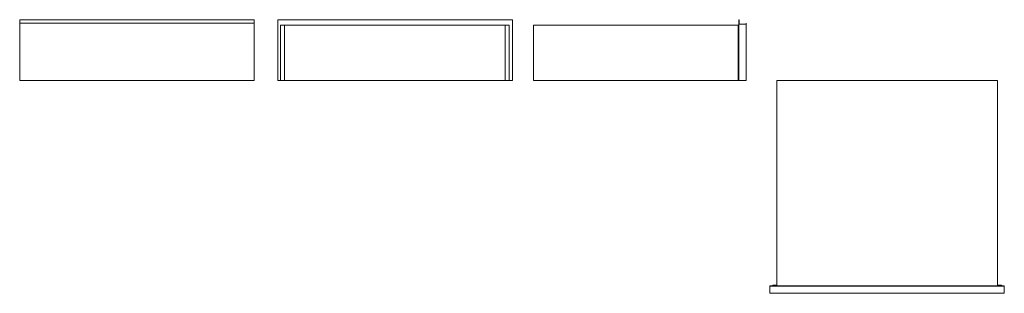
# Model space of a CAD drawing. Header units: millimetres. Extents: x 1 to 2493, y -538 to 154.
import ezdxf

# ---------------------------------------------------------------- set-up
doc = ezdxf.new("R2010")
doc.units = ezdxf.units.MM
doc.layers.add('GV051190_dwg', color=8, linetype='Continuous', lineweight=9)

# ---------------------------------------------------------------- blocks, each defined once
blk = doc.blocks.new('GV051190_dwg-300031-Południe')
at = {"color": 8, "lineweight": 9}
for p, q in [((594.7, 153.9), (0.8, 153.9)), ((0.8, 153.9), (0.8, 145.5)), ((594.7, 145.5), (594.7, 153.9)), ((0.8, 145.5), (594.7, 145.5)), ((0.8, 0.1), (0.8, 145.5)), ((594.7, 145.5), (594.7, 0.1)), ((594.7, 0.1), (0.8, 0.1)), ((8.7, 0), (587.7, 0))]:
    blk.add_line(p, q, dxfattribs=at)
blk = doc.blocks.new('GV051190_dwg-300031-Północ')
at = {"color": 8, "lineweight": 9}
for p, q in [((-594.7, 153.9), (-0.8, 153.9)), ((-594.7, 0.1), (-594.7, 153.9)), ((-0.8, 153.9), (-0.8, 0.1)), ((-577.7, 140), (-587.7, 140)), ((-587.7, 140), (-587.7, 0)), ((-577.7, 0), (-577.7, 140)), ((-18.7, 140), (-577.7, 140)), ((-8.7, 140), (-18.7, 140)), ((-18.7, 140), (-18.7, 0)), ((-8.7, 0), (-8.7, 140)), ((-587.7, 0.1), (-594.7, 0.1)), ((-587.7, 0), (-577.7, 0)), ((-577.7, 0), (-18.7, 0)), ((-18.7, 0), (-8.7, 0)), ((-0.8, 0.1), (-8.7, 0.1))]:
    blk.add_line(p, q, dxfattribs=at)
blk = doc.blocks.new('GV051190_dwg-300031-Zachód')
at = {"color": 8, "lineweight": 9}
for p, q in [((519.4, 153.9), (519.4, 0.1)), ((520, 153.9), (519.4, 153.9)), ((520, 153.9), (520, 142.3)), ((518, 140), (0.1, 140)), ((0.1, 140), (0.1, 0)), ((518, 0), (518, 140)), ((519.1, 140), (518, 140)), ((519.1, 0), (519.1, 140)), ((520, 142.3), (537.8, 142.3)), ((537.8, 142.3), (537.8, 145.5)), ((537.8, 145.5), (537.8, 142.3)), ((537.8, 145.5), (538.3, 145.5)), ((538.3, 0.1), (538.3, 145.5)), ((0.1, 0), (518, 0)), ((518, 0), (519.1, 0)), ((519.4, 0.1), (520, 0.1)), ((537.8, 0.1), (520, 0.1)), ((538.3, 0.1), (537.8, 0.1))]:
    blk.add_line(p, q, dxfattribs=at)
blk = doc.blocks.new('GV051190_dwg-300031-Poziom 1')
at = {"color": 8, "lineweight": 9}
for p, q in [((18.7, -518), (18.7, -0.1)), ((18.7, -0.1), (577.7, -0.1)), ((577.7, -0.1), (577.7, -518)), ((0.8, -520), (0.8, -519.4)), ((594.7, -519.4), (0.8, -519.4)), ((594.7, -520), (0.8, -520)), ((0.8, -520), (0.8, -537.8)), ((8.7, -518), (18.7, -518)), ((8.7, -519.1), (8.7, -518)), ((587.7, -519.1), (8.7, -519.1)), ((577.7, -518), (587.7, -518)), ((587.7, -518), (587.7, -519.1)), ((594.7, -520), (594.7, -519.4)), ((594.7, -537.8), (594.7, -520)), ((0.8, -537.8), (594.7, -537.8)), ((0.8, -537.8), (0.8, -538.3)), ((0.8, -538.3), (594.7, -538.3)), ((594.7, -538.3), (594.7, -537.8))]:
    blk.add_line(p, q, dxfattribs=at)

msp = doc.modelspace()

# ---------------------------------------------------------------- block references
at = {"layer": 'GV051190_dwg'}
for name, p in [('GV051190_dwg-300031-Południe', (0, 0)), ('GV051190_dwg-300031-Północ', (1248.7, 0)), ('GV051190_dwg-300031-Zachód', (1301.7, 0)), ('GV051190_dwg-300031-Poziom 1', (1898.6, 0))]:
    msp.add_blockref(name, p, dxfattribs=at)

doc.saveas('drawing.dxf')
